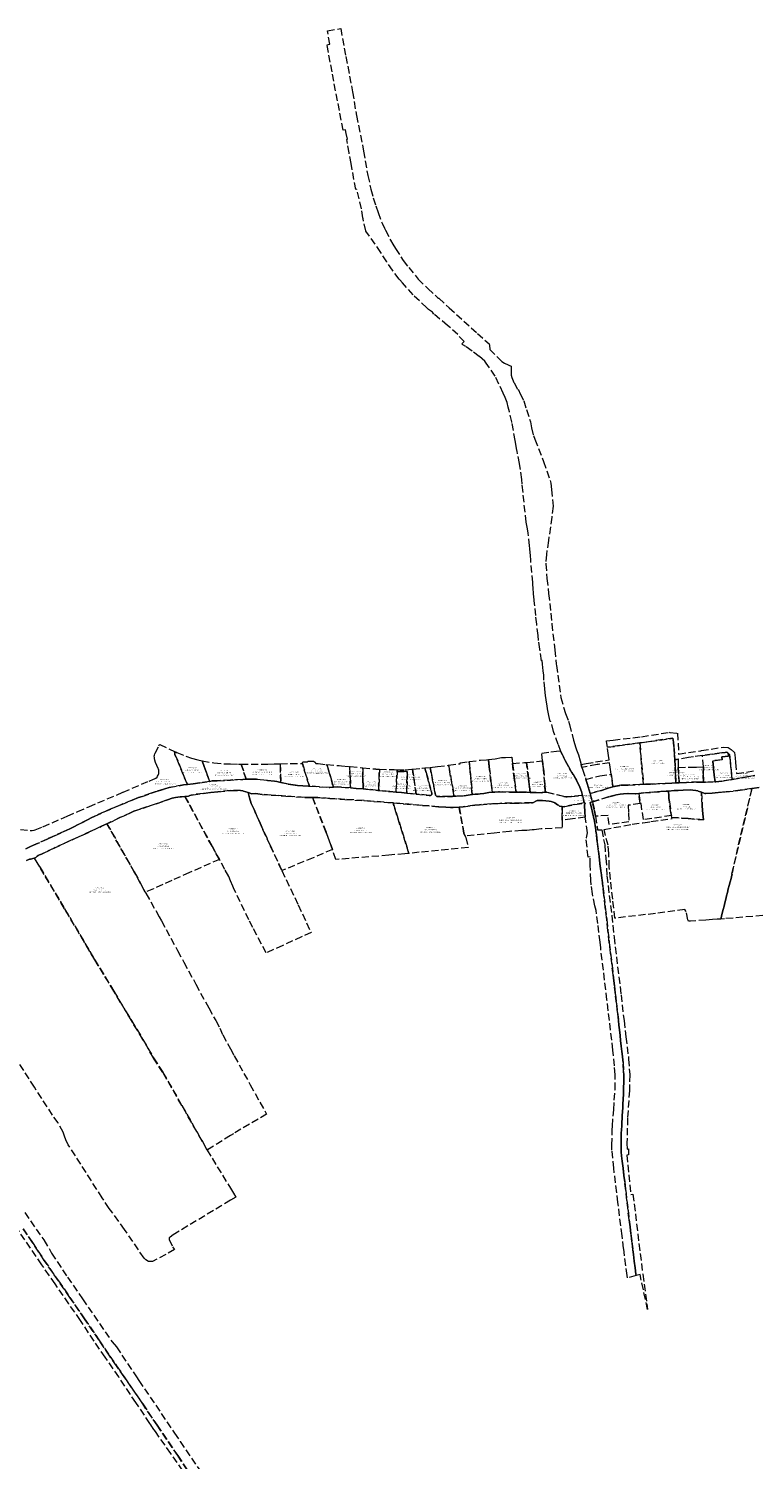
# Model space of a CAD drawing. Header units: metres. Extents: x 188526 to 197860, y 581431 to 587564.
# Tile 28 of 31: x 195717 to 196735, y 585384 to 587392. Entities that reach past the tile are written whole.
import ezdxf
from ezdxf.enums import TextEntityAlignment as Align

# ---------------------------------------------------------------- set-up
doc = ezdxf.new("R2010")
doc.units = ezdxf.units.M
doc.linetypes.add('DASHEDX2', pattern=[14, 10, -4])
doc.layers.add('B-WA-KG-GRENS_KADASTRAAL-G', color=150, linetype='DASHEDX2', lineweight=18)
doc.layers.add('B-WA-KG-GRENS_KADASTRAAL-T50', color=130, linetype='Continuous', lineweight=50)
doc.styles.add('NLCS-ISO-T25', font='NLCS-ISO.ttf', dxfattribs={"height": 2.5})

msp = doc.modelspace()

# ---------------------------------------------------------------- linework, layer by layer
at = {"layer": 'B-WA-KG-GRENS_KADASTRAAL-G'}
for points in [[(196538.4, 585888.3), (196539.4, 585903.2), (196539.4, 585924.1), (196538.7, 585936.5), (196536.4, 585958.7), (196531.5, 586000), (196528, 586029.1), (196519.3, 586102), (196518.4, 586109.8), (196515.4, 586136), (196512.9, 586154.6), (196511.3, 586161), (196507.6, 586178), (196505.8, 586190.5), (196505.4, 586196.4), (196504.7, 586218), (196504.7, 586229.9), (196501.5, 586229.5), (196498.8, 586256.1), (196499.2, 586256.2), (196501, 586263.5), (196497.7, 586285.3), (196497, 586293), (196496.4, 586301.7), (196496.8, 586303.1), (196497.4, 586303.9), (196497, 586305.5), (196496.3, 586305.4), (196493.9, 586315.7), (196492.2, 586321.5), (196489.9, 586327.6), (196486.3, 586335.3), (196480.8, 586345.1), (196471.6, 586360.7), (196463.4, 586377.5), (196459.7, 586387.5), (196454.9, 586400.3), (196453.3, 586405.8), (196449.3, 586419.7), (196448.3, 586419.4), (196446.5, 586428.2), (196444.5, 586437.4), (196444, 586441.4), (196443.2, 586446.9), (196442.2, 586453.3), (196441.9, 586455.7), (196440.9, 586465.5), (196439.7, 586477.5), (196439.3, 586484.4), (196438.7, 586490.5), (196437.7, 586500), (196437.1, 586505.1), (196436.2, 586504.9), (196434, 586520.9), (196432.2, 586533.1), (196431.4, 586540.3), (196429.6, 586556), (196428.3, 586568.1), (196426, 586589), (196426, 586590.2), (196425.2, 586598.6), (196425, 586601.7), (196424.7, 586604.4), (196423.9, 586614.7), (196421.1, 586646.5), (196420.7, 586651.8), (196419.7, 586662.1), (196419.3, 586666), (196417.5, 586683.7), (196417.4, 586684.5), (196416.1, 586692.1), (196414.7, 586699.1), (196414.6, 586699.3), (196409.2, 586752.5), (196408.8, 586759.3), (196405.5, 586781.1), (196405.5, 586781.4), (196402, 586799), (196401.8, 586799.9), (196400.9, 586805.8), (196399.3, 586813.9), (196394.7, 586838.9), (196394.5, 586839.8), (196391.4, 586854.1), (196389.6, 586860.6), (196388.1, 586867), (196385.1, 586874.2), (196382.4, 586880.3), (196382.4, 586880.4), (196371.2, 586904.2), (196358.8, 586922.5), (196356.6, 586924.9), (196348.7, 586931.9), (196338.8, 586939.2), (196329.9, 586945.9), (196325.9, 586948.1), (196324.5, 586949.4), (196327.8, 586952.7), (196318.7, 586962.3), (196304.6, 586975.3), (196285.4, 586991.1), (196283.5, 586994), (196277.9, 586997.5), (196275.3, 587000), (196256.1, 587018), (196241.4, 587035.1), (196237.4, 587039.1), (196236.7, 587040.1), (196227.3, 587052.6), (196219.2, 587064.4), (196210.9, 587077.6), (196189.9, 587107.7), (196189.8, 587107.8), (196186.1, 587124.6), (196185.8, 587126), (196183.6, 587139), (196177.2, 587166.4), (196175.7, 587166), (196169.1, 587202.3), (196166.3, 587217.3), (196163.9, 587230.4), (196163, 587236.3), (196163.9, 587236.5), (196162.2, 587244.3), (196161.3, 587249.7), (196157.9, 587249.3), (196142.5, 587330.8), (196135.3, 587369.1), (196137, 587369.4), (196139.4, 587369.9), (196136.1, 587388.5), (196154.6, 587391.7), (196161.8, 587352.5), (196171.2, 587303), (196176.1, 587273.2), (196176.3, 587272.1), (196176.7, 587269.8), (196186.7, 587219.9), (196192.5, 587185.8), (196197, 587166.4), (196200.3, 587154.2), (196203.7, 587142.9), (196207.2, 587133.5), (196212.6, 587118.8), (196216.1, 587111.9), (196217.6, 587109), (196224.5, 587094.8), (196227.7, 587089.3), (196231.6, 587083.1), (196242.2, 587066.4), (196250, 587056.6), (196263.4, 587040.3), (196276.8, 587027), (196290.4, 587014.5), (196291.7, 587013.7), (196292.1, 587013.3), (196306.7, 587000), (196317, 586990.6), (196346.4, 586964.1), (196362.8, 586949.3), (196363.1, 586947.6), (196363.8, 586941.7), (196380.8, 586924.7), (196384.5, 586922.1), (196389.7, 586919.8), (196390.4, 586919.3), (196393.7, 586917.9), (196393.7, 586917.6), (196393.6, 586909.3), (196393.8, 586907.1), (196393.9, 586905.6), (196394.6, 586902.3), (196397.3, 586895.4), (196397.9, 586894.9), (196403, 586885.2), (196403.9, 586884.7), (196406.3, 586879.1), (196411.3, 586869.3), (196415.1, 586857.2), (196420.8, 586840.2), (196422.4, 586831.6), (196425, 586820.9), (196427.1, 586815.8), (196439, 586784.3), (196449.5, 586754.1), (196450.3, 586745), (196451.6, 586730.9), (196452.5, 586721.5), (196450.7, 586706.4), (196445.9, 586673.3), (196443.2, 586654.1), (196442.4, 586641.7), (196442.5, 586640.8), (196443.9, 586620.2), (196446.3, 586599.3), (196450.8, 586556.6), (196454.8, 586520.2), (196457, 586500), (196457.2, 586498.4), (196463.5, 586453.5), (196467, 586439.8), (196470.1, 586430.8), (196473.9, 586420.2), (196475.5, 586415.4), (196479.3, 586401.2), (196481.2, 586393.2), (196481.5, 586391.9), (196483.9, 586384), (196485.4, 586379.8), (196488, 586372.7), (196490.4, 586364.5), (196491.9, 586359.3), (196493, 586355.3), (196493.8, 586352.6), (196497.9, 586340.5), (196498.6, 586338.3), (196500.5, 586332.8), (196503.3, 586323.3), (196504.6, 586318.6), (196507.6, 586306.8), (196504.6, 586306.1), (196506.5, 586297.8), (196507.4, 586294.1), (196508.5, 586289.5), (196509.3, 586285.7), (196510.5, 586279.7), (196512, 586270.4), (196512.4, 586268), (196512.6, 586265.8), (196513.2, 586261.1), (196514.5, 586250.2), (196516, 586237.9), (196517, 586230.3), (196518.2, 586220.4), (196519.5, 586210.2), (196520.2, 586204.5), (196520.9, 586199.5), (196521.2, 586197.7), (196522.3, 586188.2), (196523.8, 586175.5), (196525.8, 586159), (196527.7, 586142), (196529.4, 586126.1), (196531.4, 586109), (196533.1, 586094.5), (196535.2, 586077.7), (196536.7, 586064), (196537.7, 586056), (196538.6, 586048.6), (196540, 586036.8), (196541.4, 586024.4), (196543, 586011.3), (196544.2, 586000), (196544.8, 585993.7), (196545.5, 585987.2), (196546.5, 585979.3), (196547.3, 585972), (196548.2, 585964), (196549, 585956.5), (196549.8, 585949.7), (196550.5, 585944.7), (196550.8, 585941), (196551.5, 585928.8), (196551.6, 585924), (196551.7, 585919.5), (196551.7, 585913.6), (196551.5, 585905.7), (196551.4, 585897.3), (196550.9, 585889.3), (196550.5, 585883), (196550.3, 585878.3), (196549.9, 585872), (196549.6, 585867), (196549.4, 585862.7), (196549.1, 585857.3), (196548.8, 585852.2), (196548.4, 585846.7), (196548.2, 585842), (196548, 585836.9), (196547.9, 585833.4), (196547.9, 585828.8), (196548, 585823.2), (196548, 585819), (196548, 585815.8), (196548.4, 585810.2), (196549.5, 585803), (196550.6, 585793.1), (196551.9, 585782.8), (196553, 585773.6), (196554.5, 585761.5), (196556, 585747.5), (196557.6, 585734.2), (196559.2, 585720.6), (196560.5, 585710.5), (196561.8, 585700.9), (196563.2, 585689.5), (196564.6, 585678.4), (196565.4, 585672), (196566.4, 585662.6), (196567.6, 585653.3), (196568.8, 585644.2), (196569, 585642.4), (196556.7, 585639.1), (196556.2, 585642.2), (196551.5, 585680.1), (196549.3, 585698.2), (196543.5, 585744.6), (196537.6, 585793), (196535.1, 585818.3), (196535.1, 585825.1), (196535.6, 585846.9), (196535.8, 585852.1), (196537.5, 585875), (196538.4, 585888.3)], [(196623.3, 586365.8), (196623.8, 586357.5), (196624.3, 586345.4), (196624.8, 586333.5), (196618.9, 586333.2), (196609.6, 586332.8), (196592.1, 586331.9), (196579.2, 586331.5), (196574.1, 586389.6), (196620.5, 586396.1), (196621.5, 586390.7), (196622, 586384.6), (196622.9, 586372.4), (196623.3, 586365.8)], [(195939.5, 586331.2), (195922.1, 586373.5), (195921.7, 586374.9), (195921.6, 586375.6), (195921.7, 586376), (195921.9, 586376.3), (195922, 586376.4), (195922.3, 586376.5), (195922.7, 586376.6), (195923.3, 586376.5), (195923.9, 586376.3), (195924.6, 586376.1), (195937.5, 586371), (195945.4, 586368), (195954.2, 586365.6), (195960.3, 586364.5), (195963, 586356.7), (195965.9, 586349), (195970.8, 586335.6), (195956.8, 586333.5), (195947.6, 586332), (195939.5, 586331.2)], [(196463.4, 586377.5), (196471.6, 586360.7), (196480.8, 586345.1), (196486.3, 586335.3), (196489.9, 586327.6), (196492.2, 586321.5), (196493.9, 586315.7), (196493.3, 586315.9), (196492.5, 586315.9), (196478.3, 586314.4), (196472.3, 586313.8), (196470.6, 586313.9), (196467.8, 586314.6), (196443.6, 586320.4), (196441.3, 586320.3), (196440.9, 586331.9), (196438.9, 586353.6), (196437.8, 586364.3), (196436.8, 586375.2), (196449.4, 586377.1), (196457.5, 586378), (196461.9, 586378.3), (196463.4, 586377.5)], [(196491.9, 586359.3), (196498.7, 586360.6), (196512, 586362.9), (196531.2, 586365.9), (196530.3, 586372), (196528.7, 586383.4), (196574.1, 586389.6), (196579.2, 586331.5), (196574.3, 586331.3), (196557.8, 586330.5), (196549.5, 586330.3), (196547.6, 586330.3), (196536.5, 586327.9), (196534.1, 586345.8), (196532.8, 586355.5), (196531.8, 586361.7), (196515.7, 586359.4), (196514.3, 586359.1), (196493, 586355.3), (196491.9, 586359.3)], [(196663.4, 586355.9), (196661.9, 586372.1), (196662.2, 586372.1), (196675.6, 586374), (196689.1, 586375.7), (196693.9, 586376.3), (196695.6, 586376.4), (196696.5, 586376.2), (196697.1, 586375.9), (196697.6, 586375.5), (196698, 586375), (196698.3, 586374.1), (196698.4, 586372.8), (196698.6, 586371.1), (196689.1, 586370), (196689.5, 586366), (196676.6, 586364.4), (196677.7, 586354), (196678.7, 586344.5), (196679.8, 586335), (196666.4, 586334.5), (196663.5, 586334.5), (196663.2, 586346.7), (196663.4, 586355.9)], [(196676.6, 586364.4), (196689.5, 586366), (196689.1, 586370), (196698.6, 586371.1), (196698.4, 586372.8), (196698.3, 586374.1), (196698, 586375), (196697.6, 586375.5), (196698.7, 586374.6), (196699.9, 586373.1), (196700.6, 586369.5), (196703.6, 586338.3), (196701.9, 586338), (196689.1, 586336), (196680.7, 586335.1), (196679.8, 586335), (196678.7, 586344.5), (196677.7, 586354), (196676.6, 586364.4)], [(195960.3, 586364.5), (195976.7, 586361.4), (195995.7, 586360.1), (196000, 586360), (196011, 586359.8), (196015, 586359.9), (196021.9, 586338.5), (196017.2, 586338.4), (196000, 586337.5), (195981.4, 586336.5), (195974.5, 586336.2), (195970.8, 586335.6), (195965.9, 586349), (195963, 586356.7), (195960.3, 586364.5)], [(196069.9, 586360.4), (196070.6, 586334.1), (196064.9, 586335.3), (196061.8, 586335.9), (196052.1, 586337), (196036.5, 586338.5), (196029.1, 586338.7), (196021.9, 586338.5), (196015, 586359.9), (196052.3, 586359.9), (196061.2, 586360.2), (196069.7, 586360.4), (196069.9, 586360.4)], [(196069.9, 586360.4), (196084, 586360.5), (196098.4, 586360.7), (196100.4, 586360.7), (196100.8, 586360.7), (196110.7, 586328.9), (196109.5, 586329), (196101.7, 586329.4), (196094.2, 586329.6), (196091.1, 586330.1), (196080.8, 586331.9), (196070.6, 586334.1), (196069.9, 586360.4)], [(196100.8, 586360.7), (196100.4, 586360.7), (196101.5, 586363.1), (196107.9, 586363), (196108.5, 586364), (196110.2, 586364), (196116.7, 586364), (196117.5, 586362.9), (196118.1, 586362.9), (196118.4, 586362.6), (196118.8, 586362.2), (196119.3, 586361.4), (196119.4, 586361), (196119.5, 586360.6), (196122.9, 586360.5), (196135, 586359.3), (196139.8, 586343.7), (196144.6, 586327.4), (196139.2, 586327), (196138.6, 586327), (196124.5, 586328), (196110.7, 586328.9), (196100.8, 586360.7)], [(196168.4, 586326.4), (196155.6, 586327.4), (196149.6, 586327.8), (196144.6, 586327.4), (196139.8, 586343.7), (196135, 586359.3), (196152.4, 586357.7), (196155.5, 586357.5), (196167.1, 586356.4), (196168.4, 586326.4)], [(196186.1, 586325.1), (196176.4, 586325.8), (196168.4, 586326.4), (196167.1, 586356.4), (196167.8, 586356.4), (196185.6, 586354.7), (196185.8, 586338.8), (196186, 586328.3), (196186.1, 586325.1)], [(196185.6, 586354.7), (196203.4, 586353), (196204.1, 586352.9), (196208.8, 586352.8), (196208, 586324.1), (196207.9, 586322.7), (196207.4, 586322.8), (196206.5, 586322.9), (196190, 586324.7), (196186.1, 586325.1), (196186, 586328.3), (196185.8, 586338.8), (196185.6, 586354.7)], [(196281.7, 586347.6), (196280.3, 586355.3), (196290.3, 586356.4), (196306, 586358.3), (196313.7, 586314.9), (196312.1, 586315), (196311.9, 586314.8), (196311.5, 586314.6), (196310.8, 586314.5), (196307.5, 586314.4), (196290.6, 586314.2), (196289.6, 586314.5), (196288.9, 586315), (196288.1, 586315.8), (196287.7, 586316.4), (196287, 586319.2), (196284, 586334.8), (196281.7, 586347.6)], [(196313.7, 586314.9), (196306, 586358.3), (196322.2, 586360.4), (196322.2, 586361.7), (196334.9, 586363.3), (196339.1, 586317), (196333.3, 586316.1), (196327.8, 586315.5), (196316.5, 586314.8), (196315.6, 586314.9), (196313.7, 586314.9)], [(196367.4, 586320.4), (196367.1, 586320.4), (196362.2, 586319.9), (196355.2, 586318.6), (196350, 586317.9), (196347.6, 586317.8), (196343.3, 586317.5), (196339.7, 586317.1), (196339.1, 586317), (196334.9, 586363.3), (196350.7, 586365.4), (196359.3, 586366), (196361.8, 586366.3), (196362.8, 586355.9), (196365.4, 586335.5), (196367.4, 586320.4)], [(196367.4, 586320.4), (196365.4, 586335.5), (196362.8, 586355.9), (196361.8, 586366.3), (196371.2, 586367.3), (196380.1, 586368.9), (196385.6, 586369.1), (196394, 586369.5), (196394.7, 586369.6), (196395.6, 586360.8), (196398.4, 586337.5), (196400.8, 586320.6), (196391.3, 586320.7), (196376.1, 586320.8), (196370.9, 586320.7), (196367.4, 586320.4)], [(196395.6, 586360.8), (196412.6, 586362), (196415.4, 586362.3), (196417.8, 586340), (196419.3, 586328.6), (196420.2, 586320.2), (196415.1, 586320.3), (196404.1, 586320.6), (196400.8, 586320.6), (196398.4, 586337.5), (196395.6, 586360.8)], [(196420.2, 586320.2), (196419.3, 586328.6), (196417.8, 586340), (196415.4, 586362.3), (196437.8, 586364.3), (196438.9, 586353.6), (196440.9, 586331.9), (196441.3, 586320.3), (196438, 586320), (196437, 586319.8), (196435.9, 586319.7), (196428.6, 586320), (196420.2, 586320.2)], [(196623.3, 586365.8), (196628.2, 586366.6), (196627.9, 586359), (196628.1, 586355.1), (196629.2, 586333.7), (196624.8, 586333.5), (196624.3, 586345.4), (196623.8, 586357.5), (196623.3, 586365.8)], [(196663.4, 586355.9), (196663.2, 586346.7), (196663.5, 586334.5), (196656.7, 586334.4), (196639.6, 586334.2), (196629.2, 586333.7), (196628.1, 586355.1), (196643.7, 586355.5), (196653.6, 586355.6), (196663.4, 586355.9)], [(196233.7, 586349.5), (196232.4, 586320.5), (196223.4, 586321.3), (196207.9, 586322.7), (196208, 586324.1), (196208.8, 586352.8), (196228.6, 586352.2), (196229.6, 586352.1), (196233.8, 586352), (196233.7, 586349.5)], [(196247.4, 586319.1), (196239.7, 586319.9), (196232.4, 586320.5), (196233.7, 586349.5), (196247.8, 586349.4), (196247.4, 586319.1)], [(196233.7, 586349.5), (196233.8, 586352), (196245.2, 586352), (196254.4, 586352.8), (196255.4, 586352.9), (196260.4, 586317.8), (196247.4, 586319.1), (196247.8, 586349.4), (196233.7, 586349.5)], [(196273.7, 586351), (196274.5, 586348.2), (196277.9, 586335.6), (196281.8, 586320.8), (196282.2, 586319), (196282.2, 586317.9), (196282.2, 586317.1), (196282, 586316.8), (196281.7, 586316.4), (196281.3, 586316.1), (196280.5, 586315.9), (196279.6, 586315.9), (196278.5, 586316), (196260.4, 586317.8), (196255.4, 586352.9), (196268.2, 586354.1), (196268.9, 586354.3), (196272.7, 586354.5), (196273.7, 586351)], [(196517.9, 586343.4), (196534.1, 586345.8), (196536.5, 586327.9), (196529.7, 586326.3), (196528.6, 586325.8), (196520.2, 586322.9), (196504.6, 586318.6), (196503.3, 586323.3), (196500.5, 586332.8), (196498.6, 586338.3), (196517.9, 586343.4)], [(195936.1, 586314.5), (195974.1, 586244.5), (195984.4, 586226.1), (195942.4, 586207.6), (195917.7, 586196.6), (195891.8, 586185), (195880.4, 586180.1), (195865.1, 586208.5), (195826.6, 586276.1), (195844.9, 586284.7), (195859.8, 586291.5), (195864.6, 586293.6), (195882.5, 586299.8), (195895.6, 586304.2), (195911.6, 586309.8), (195918.4, 586312), (195920.7, 586312.6), (195922.7, 586313), (195929.2, 586314.1), (195931.1, 586314.1), (195936.1, 586314.5)], [(195936.1, 586314.5), (195941, 586314.9), (195941.9, 586315.4), (195943, 586315.9), (195944.8, 586316.4), (195947.4, 586316.9), (195961.6, 586318.7), (195972.3, 586320.1), (195982.1, 586320.9), (196000, 586322.7), (196014.1, 586322.7), (196017.2, 586322.3), (196018.1, 586322), (196024.7, 586319.9), (196026.6, 586312.6), (196029.1, 586304.4), (196033, 586296), (196041.4, 586277.1), (196055.5, 586246), (196072.2, 586210.5), (196094.8, 586162.3), (196113, 586123.8), (196099.8, 586117.5), (196073.2, 586105.4), (196049.8, 586095), (196031.1, 586130.4), (196025.8, 586141.4), (196004.4, 586186.2), (196003.4, 586188.4), (196000, 586196.3), (195997.5, 586202.3), (195992.2, 586212.1), (195984.4, 586226.1), (195974.1, 586244.5), (195936.1, 586314.5)], [(196024.7, 586319.9), (196029.9, 586318.3), (196035.1, 586318.5), (196038.4, 586318.2), (196044.3, 586317.2), (196057.1, 586316.4), (196077.5, 586314.9), (196104.2, 586313.1), (196109.2, 586312.8), (196115.2, 586312.8), (196134.3, 586264.1), (196141.1, 586245.2), (196142.9, 586240.1), (196115.9, 586228.4), (196072.2, 586210.5), (196055.5, 586246), (196041.4, 586277.1), (196033, 586296), (196029.1, 586304.4), (196026.6, 586312.6), (196024.7, 586319.9)], [(196531.3, 586275.1), (196529.6, 586287.6), (196511.8, 586286.8), (196510.7, 586294.4), (196507.6, 586306.8), (196530.1, 586313.8), (196530.5, 586313.9), (196541.6, 586316.6), (196546.4, 586317.5), (196551.4, 586318), (196557.5, 586318.4), (196567.9, 586318.3), (196572.9, 586318.7), (196574.8, 586304.5), (196557.9, 586302), (196558.3, 586291.1), (196559, 586278.9), (196531.3, 586274.9), (196531.3, 586275.1)], [(196524, 586268.2), (196563.4, 586275.4), (196578.3, 586277.5), (196589.8, 586279.1), (196619.5, 586283.3), (196619.2, 586285), (196642, 586283.3), (196663.7, 586281.6), (196662.4, 586290), (196662, 586295.4), (196661.8, 586301.5), (196660.6, 586320.4), (196665.2, 586318.8), (196666.9, 586318.7), (196675.8, 586319.2), (196684.1, 586319.8), (196695.1, 586320.9), (196714.9, 586323.1), (196731.4, 586325.6), (196703.2, 586205.6), (196703.2, 586205.6), (196703.7, 586205.4), (196703.4, 586204.1), (196702.1, 586199.3), (196700.9, 586194.5), (196699.6, 586189.6), (196698.3, 586184.8), (196697.1, 586179.9), (196696, 586175.1), (196694.7, 586170.2), (196693.5, 586165.4), (196692.3, 586160.5), (196691.1, 586155.7), (196689.9, 586150.8), (196687.6, 586142.5), (196682.6, 586142.2), (196675.9, 586141.7), (196666.7, 586141), (196645.5, 586139.4), (196642.6, 586139.7), (196641.5, 586141.2), (196639.1, 586152.7), (196638.9, 586153.4), (196637.1, 586155.7), (196637.1, 586155.8), (196596, 586150.2), (196539.1, 586143.7), (196536.1, 586170.3), (196531.4, 586215.3), (196530.7, 586234.6), (196529.6, 586246), (196524, 586268.2)], [(196579.2, 586281.9), (196575.9, 586304.7), (196574.8, 586304.5), (196572.9, 586318.7), (196579.3, 586319.4), (196592, 586320.4), (196603.7, 586321.3), (196611.1, 586321.7), (196614.5, 586322), (196614.8, 586315.3), (196615.1, 586311.4), (196615.7, 586306.9), (196617.8, 586291.5), (196618.6, 586287.6), (196579.2, 586281.9)], [(196618.6, 586287.6), (196617.8, 586291.5), (196615.7, 586306.9), (196615.1, 586311.4), (196614.8, 586315.3), (196614.5, 586322), (196622.2, 586322.6), (196628.1, 586322.9), (196635, 586323.3), (196644.7, 586323.6), (196648.7, 586323.5), (196652.9, 586322.7), (196655.4, 586322.2), (196655.8, 586322), (196660.6, 586320.4), (196661.8, 586301.5), (196662, 586295.4), (196662.4, 586290), (196663.7, 586281.6), (196642, 586283.3), (196619.2, 586285), (196618.6, 586287.6)], [(196147.9, 586226), (196142.9, 586240.1), (196141.1, 586245.2), (196134.3, 586264.1), (196115.2, 586312.8), (196120.4, 586312.8), (196122.7, 586312.8), (196139.4, 586311.7), (196160.5, 586310.4), (196187.1, 586308.6), (196215.5, 586306.4), (196228.1, 586305.4), (196250.2, 586234.6), (196244.6, 586234.1), (196222.1, 586232), (196147.9, 586226)], [(196320.7, 586299.5), (196327.5, 586262.8), (196329.4, 586258.7), (196330.2, 586257), (196333.5, 586243), (196264.6, 586236.1), (196250.2, 586234.6), (196228.1, 586305.4), (196242.5, 586304.2), (196269.2, 586301.9), (196292, 586300), (196302.1, 586299.3), (196308.8, 586299), (196312.4, 586299), (196320.7, 586299.5)], [(196461.3, 586300.9), (196465.3, 586300.2), (196465.3, 586281.3), (196465.3, 586270.3), (196435.8, 586268.9), (196425.7, 586267.8), (196423, 586267.7), (196415.5, 586266.9), (196408.6, 586266.9), (196391.6, 586265.3), (196369.8, 586263.1), (196329.4, 586258.7), (196327.5, 586262.8), (196320.7, 586299.5), (196326.2, 586300), (196342.6, 586302.2), (196349.5, 586302.9), (196365.5, 586304.2), (196377.7, 586304.8), (196394.8, 586305.1), (196422.4, 586305.4), (196423.8, 586305.5), (196424.9, 586305.8), (196428.5, 586307.9), (196430.4, 586308.8), (196437.6, 586308.7), (196442.5, 586308.5), (196446.9, 586307.9), (196449.9, 586307.4), (196453.9, 586306), (196455.1, 586305.3), (196457, 586304.2), (196458.9, 586302.9), (196459.9, 586302.2), (196461.3, 586300.9)], [(196497.7, 586285.3), (196479.6, 586283.1), (196465.3, 586281.3), (196465.3, 586300.2), (196467.5, 586299.9), (196467.9, 586300.1), (196469.1, 586300.4), (196482.9, 586303), (196496.3, 586305.4), (196497, 586305.5), (196497.4, 586303.9), (196496.8, 586303.1), (196496.4, 586301.7), (196497, 586293), (196497.7, 586285.3)], [(196552, 586000), (196554.6, 585977.2), (196558.5, 585946.1), (196560, 585924.2), (196559.6, 585901.9), (196557, 585863.2), (196556, 585828.2), (196556.2, 585819.8), (196558.5, 585820), (196558.3, 585811.9), (196556.1, 585811.4), (196561.4, 585756.2), (196564.5, 585756.6), (196578.3, 585644.1), (196585, 585594.9), (196574.6, 585643.9), (196569, 585642.4), (196568.8, 585644.2), (196567.6, 585653.3), (196566.4, 585662.6), (196565.4, 585672), (196564.6, 585678.4), (196563.2, 585689.5), (196561.8, 585700.9), (196560.5, 585710.5), (196559.2, 585720.6), (196557.6, 585734.2), (196556, 585747.5), (196554.5, 585761.5), (196553, 585773.6), (196551.9, 585782.8), (196550.6, 585793.1), (196549.5, 585803), (196548.4, 585810.2), (196548, 585815.8), (196548, 585819), (196548, 585823.2), (196547.9, 585828.8), (196547.9, 585833.4), (196548, 585836.9), (196548.2, 585842), (196548.4, 585846.7), (196548.8, 585852.2), (196549.1, 585857.3), (196549.4, 585862.7), (196549.6, 585867), (196549.9, 585872), (196550.3, 585878.3), (196550.5, 585883), (196550.9, 585889.3), (196551.4, 585897.3), (196551.5, 585905.7), (196551.7, 585913.6), (196551.7, 585919.5), (196551.6, 585924), (196551.5, 585928.8), (196550.8, 585941), (196550.5, 585944.7), (196549.8, 585949.7), (196549, 585956.5), (196548.2, 585964), (196547.3, 585972), (196546.5, 585979.3), (196545.5, 585987.2), (196544.8, 585993.7), (196544.2, 586000), (196543, 586011.3), (196541.4, 586024.4), (196540, 586036.8), (196538.6, 586048.6), (196537.7, 586056), (196536.7, 586064), (196535.2, 586077.7), (196533.1, 586094.5), (196531.4, 586109), (196529.4, 586126.1), (196527.7, 586142), (196525.8, 586159), (196523.8, 586175.5), (196522.3, 586188.2), (196521.2, 586197.7), (196520.9, 586199.5), (196520.2, 586204.5), (196519.5, 586210.2), (196518.2, 586220.4), (196517, 586230.3), (196516, 586237.9), (196514.5, 586250.2), (196513.2, 586261.1), (196512.6, 586265.8), (196512.4, 586268), (196512, 586270.4), (196510.5, 586279.7), (196509.3, 586285.7), (196508.5, 586289.5), (196507.4, 586294.1), (196506.5, 586297.8), (196504.6, 586306.1), (196507.6, 586306.8), (196510.7, 586294.4), (196511.8, 586286.8), (196514.2, 586272.3), (196514.9, 586267.4), (196520.7, 586267.7), (196524.9, 586246.7), (196526.6, 586227.9), (196528.1, 586203.3), (196534.7, 586147.6), (196538.1, 586117.2), (196547.8, 586036.1), (196552, 586000)], [(195967.5, 585818.3), (195952.7, 585844.2), (195931.8, 585880.8), (195905.1, 585927.3), (195892, 585947.7), (195877.1, 585973.7), (195861.1, 586000), (195852.9, 586013.5), (195836.4, 586041.4), (195809.7, 586085.1), (195767.3, 586157), (195732.5, 586215.5), (195724.7, 586228.1), (195727.1, 586228.8), (195727.5, 586229.2), (195728.2, 586230), (195729, 586230.7), (195730.3, 586231.7), (195732.3, 586232.6), (195734.8, 586233.6), (195737.7, 586235), (195752.5, 586242), (195779.7, 586254.5), (195804.1, 586265.6), (195818.9, 586272.6), (195826.6, 586276.1), (195865.1, 586208.5), (195880.4, 586180.1), (195881.2, 586178.6), (195900.1, 586145.6), (195903.1, 586140.1), (195925.8, 586098.2), (195934.5, 586082.1), (195951.4, 586051), (195969.4, 586017.7), (195979.2, 586000), (195984.9, 585989.6), (195989.2, 585980), (195999.9, 585960.5), (196000, 585960.3), (196005.3, 585950.4), (196027.6, 585910), (196050.7, 585868.8), (196004.1, 585841.3), (196000, 585838.8), (195967.5, 585818.3)]]:
    msp.add_lwpolyline(points, close=True, dxfattribs=at)
for points in [[(196735.6, 586343.8), (196719.6, 586341), (196703.6, 586338.3), (196700.6, 586369.5), (196699.9, 586373.1), (196698.7, 586374.6), (196697.6, 586375.5), (196697.1, 586375.9), (196696.5, 586376.2), (196695.6, 586376.4), (196693.9, 586376.3), (196689.1, 586375.7), (196675.6, 586374), (196662.2, 586372.1), (196661.9, 586372.1), (196649.4, 586370.1), (196642.3, 586368.9), (196628.2, 586366.6), (196623.3, 586365.8), (196622.9, 586372.4), (196622, 586384.6), (196621.5, 586390.7), (196620.5, 586396.1), (196574.1, 586389.6), (196528.7, 586383.4), (196527.5, 586391.7), (196527.4, 586392.4), (196536.7, 586393.5), (196576.6, 586398.2), (196615.5, 586404.5), (196616.3, 586404.4), (196627, 586403.2), (196628.6, 586374), (196659.6, 586378.6), (196660.6, 586378.7), (196691.4, 586383.6), (196698.3, 586383.3), (196702.5, 586380.5), (196707.1, 586376.1), (196707.9, 586368.8), (196708.2, 586361.9), (196710, 586346.6), (196737.2, 586350.7)], [(195705.5, 586268.2), (195719, 586266.7), (195721.8, 586266.7), (195724.5, 586267.1), (195725.9, 586267.6), (195736.9, 586271.8), (195771.1, 586286.9), (195785.7, 586293.2), (195801.4, 586300), (195814.1, 586305.5), (195849.3, 586320.5), (195885.7, 586336), (195891.9, 586338.7), (195893.3, 586339.3), (195895.2, 586340.3), (195896.9, 586341.5), (195897.7, 586342.8), (195898.6, 586344.1), (195899, 586345.4), (195899.4, 586346.6), (195899.6, 586347.6), (195899.7, 586348.3), (195899.7, 586349.1), (195899.6, 586349.5), (195899.5, 586350.5), (195899.4, 586351.5), (195898.9, 586352.6), (195898.5, 586353.8), (195894.7, 586362.3), (195893.8, 586365.5), (195893.3, 586367.5), (195893.2, 586369.2), (195893.1, 586371.1), (195893.3, 586372.6), (195893.7, 586374.1), (195894.1, 586375.3), (195899.7, 586385.4), (195900.6, 586387.4), (195900.8, 586387.2), (195924.6, 586376.1), (195923.9, 586376.3), (195923.3, 586376.5), (195922.7, 586376.6), (195922.3, 586376.5), (195922, 586376.4), (195921.9, 586376.3), (195921.7, 586376), (195921.6, 586375.6), (195921.7, 586374.9), (195922.1, 586373.5), (195939.5, 586331.2), (195933.9, 586330.6), (195914.1, 586326.8), (195907.9, 586325.1), (195906.5, 586324.7), (195895.9, 586321.6), (195888.8, 586319), (195876, 586314.6), (195871.1, 586312.8), (195862.1, 586309.3), (195846.3, 586302.8), (195834.5, 586297.8), (195822.8, 586292.7), (195809.8, 586286.9), (195804.5, 586284.3), (195800.4, 586282.3), (195795.5, 586279.7), (195786.2, 586275), (195780.4, 586271.7), (195774.4, 586269.1), (195766.1, 586265.3), (195753.3, 586259.4), (195742.8, 586254.6), (195723.5, 586245.9), (195719.5, 586244.1), (195713, 586240.8)], [(195713, 586240.8), (195719.5, 586244.1), (195723.5, 586245.9), (195742.8, 586254.6), (195753.3, 586259.4), (195766.1, 586265.3), (195774.4, 586269.1), (195780.4, 586271.7), (195786.2, 586275), (195795.5, 586279.7), (195800.4, 586282.3), (195804.5, 586284.3), (195809.8, 586286.9), (195822.8, 586292.7), (195834.5, 586297.8), (195846.3, 586302.8), (195862.1, 586309.3), (195871.1, 586312.8), (195876, 586314.6), (195888.8, 586319), (195895.9, 586321.6), (195906.5, 586324.7), (195907.9, 586325.1), (195914.1, 586326.8), (195933.9, 586330.6), (195939.5, 586331.2), (195947.6, 586332), (195956.8, 586333.5), (195970.8, 586335.6), (195974.5, 586336.2), (195981.4, 586336.5), (196000, 586337.5), (196017.2, 586338.4), (196021.9, 586338.5), (196029.1, 586338.7), (196036.5, 586338.5), (196052.1, 586337), (196061.8, 586335.9), (196064.9, 586335.3), (196070.6, 586334.1), (196080.8, 586331.9), (196091.1, 586330.1), (196094.2, 586329.6), (196101.7, 586329.4), (196109.5, 586329), (196110.7, 586328.9), (196124.5, 586328), (196138.6, 586327), (196139.2, 586327), (196144.6, 586327.4), (196149.6, 586327.8), (196155.6, 586327.4), (196168.4, 586326.4), (196176.4, 586325.8), (196186.1, 586325.1), (196190, 586324.7), (196206.5, 586322.9), (196207.4, 586322.8), (196207.9, 586322.7), (196223.4, 586321.3), (196232.4, 586320.5), (196239.7, 586319.9), (196247.4, 586319.1), (196260.4, 586317.8), (196278.5, 586316), (196279.6, 586315.9), (196280.5, 586315.9), (196281.3, 586316.1), (196281.7, 586316.4), (196282, 586316.8), (196282.2, 586317.1), (196282.2, 586317.9), (196282.2, 586319), (196281.8, 586320.8), (196277.9, 586335.6), (196274.5, 586348.2), (196273.7, 586351), (196272.7, 586354.5), (196280.3, 586355.3), (196281.7, 586347.6), (196284, 586334.8), (196287, 586319.2), (196287.7, 586316.4), (196288.1, 586315.8), (196288.9, 586315), (196289.6, 586314.5), (196290.6, 586314.2), (196307.5, 586314.4), (196310.8, 586314.5), (196311.5, 586314.6), (196311.9, 586314.8), (196312.1, 586315), (196313.7, 586314.9), (196315.6, 586314.9), (196316.5, 586314.8), (196327.8, 586315.5), (196333.3, 586316.1), (196339.1, 586317), (196339.7, 586317.1), (196343.3, 586317.5), (196347.6, 586317.8), (196350, 586317.9), (196355.2, 586318.6), (196362.2, 586319.9), (196367.1, 586320.4), (196367.4, 586320.4), (196370.9, 586320.7), (196376.1, 586320.8), (196391.3, 586320.7), (196400.8, 586320.6), (196404.1, 586320.6), (196415.1, 586320.3), (196420.2, 586320.2), (196428.6, 586320), (196435.9, 586319.7), (196437, 586319.8), (196438, 586320), (196441.3, 586320.3), (196443.6, 586320.4), (196467.8, 586314.6), (196470.6, 586313.9), (196472.3, 586313.8), (196478.3, 586314.4), (196492.5, 586315.9), (196493.3, 586315.9), (196493.9, 586315.7), (196496.3, 586305.4), (196482.9, 586303), (196469.1, 586300.4), (196467.9, 586300.1), (196467.5, 586299.9), (196465.3, 586300.2), (196461.3, 586300.9), (196459.9, 586302.2), (196458.9, 586302.9), (196457, 586304.2), (196455.1, 586305.3), (196453.9, 586306), (196449.9, 586307.4), (196446.9, 586307.9), (196442.5, 586308.5), (196437.6, 586308.7), (196430.4, 586308.8), (196428.5, 586307.9), (196424.9, 586305.8), (196423.8, 586305.5), (196422.4, 586305.4), (196394.8, 586305.1), (196377.7, 586304.8), (196365.5, 586304.2), (196349.5, 586302.9), (196342.6, 586302.2), (196326.2, 586300), (196320.7, 586299.5), (196312.4, 586299), (196308.8, 586299), (196302.1, 586299.3), (196292, 586300), (196269.2, 586301.9), (196242.5, 586304.2), (196228.1, 586305.4), (196215.5, 586306.4), (196187.1, 586308.6), (196160.5, 586310.4), (196139.4, 586311.7), (196122.7, 586312.8), (196120.4, 586312.8), (196115.2, 586312.8), (196109.2, 586312.8), (196104.2, 586313.1), (196077.5, 586314.9), (196057.1, 586316.4), (196044.3, 586317.2), (196038.4, 586318.2), (196035.1, 586318.5), (196029.9, 586318.3), (196024.7, 586319.9), (196018.1, 586322), (196017.2, 586322.3), (196014.1, 586322.7), (196000, 586322.7), (195982.1, 586320.9), (195972.3, 586320.1), (195961.6, 586318.7), (195947.4, 586316.9), (195944.8, 586316.4), (195943, 586315.9), (195941.9, 586315.4), (195941, 586314.9), (195936.1, 586314.5), (195931.1, 586314.1), (195929.2, 586314.1), (195922.7, 586313), (195920.7, 586312.6), (195918.4, 586312), (195911.6, 586309.8), (195895.6, 586304.2), (195882.5, 586299.8), (195864.6, 586293.6), (195859.8, 586291.5), (195844.9, 586284.7), (195826.6, 586276.1), (195818.9, 586272.6), (195804.1, 586265.6), (195779.7, 586254.5), (195752.5, 586242), (195737.7, 586235), (195734.8, 586233.6), (195732.3, 586232.6), (195730.3, 586231.7), (195729, 586230.7), (195728.2, 586230), (195727.5, 586229.2), (195727.1, 586228.8), (195724.7, 586228.1), (195719.5, 586226.7), (195718, 586226.5), (195713.7, 586224.5)], [(196741.8, 586327.2), (196731.4, 586325.6), (196714.9, 586323.1), (196695.1, 586320.9), (196684.1, 586319.8), (196675.8, 586319.2), (196666.9, 586318.7), (196665.2, 586318.8), (196660.6, 586320.4), (196655.8, 586322), (196655.4, 586322.2), (196652.9, 586322.7), (196648.7, 586323.5), (196644.7, 586323.6), (196635, 586323.3), (196628.1, 586322.9), (196622.2, 586322.6), (196614.5, 586322), (196611.1, 586321.7), (196603.7, 586321.3), (196592, 586320.4), (196579.3, 586319.4), (196572.9, 586318.7), (196567.9, 586318.3), (196557.5, 586318.4), (196551.4, 586318), (196546.4, 586317.5), (196541.6, 586316.6), (196530.5, 586313.9), (196530.1, 586313.8), (196507.6, 586306.8), (196504.6, 586318.6), (196520.2, 586322.9), (196528.6, 586325.8), (196529.7, 586326.3), (196536.5, 586327.9), (196547.6, 586330.3), (196549.5, 586330.3), (196557.8, 586330.5), (196574.3, 586331.3), (196579.2, 586331.5), (196592.1, 586331.9), (196609.6, 586332.8), (196618.9, 586333.2), (196624.8, 586333.5), (196629.2, 586333.7), (196639.6, 586334.2), (196656.7, 586334.4), (196663.5, 586334.5), (196666.4, 586334.5), (196679.8, 586335), (196680.7, 586335.1), (196689.1, 586336), (196701.9, 586338), (196703.6, 586338.3), (196703.6, 586338.3), (196719.6, 586341), (196735.6, 586343.8)], [(196760.7, 586148.5), (196692.9, 586142.9), (196687.6, 586142.5), (196689.9, 586150.8), (196691.1, 586155.7), (196692.3, 586160.5), (196693.5, 586165.4), (196694.7, 586170.2), (196696, 586175.1), (196697.1, 586179.9), (196698.3, 586184.8), (196699.6, 586189.6), (196700.9, 586194.5), (196702.1, 586199.3), (196703.4, 586204.1), (196703.7, 586205.4), (196703.2, 586205.6), (196703.2, 586205.6), (196731.4, 586325.6), (196741.8, 586327.2)], [(195713.7, 586224.5), (195718, 586226.5), (195719.5, 586226.7), (195724.7, 586228.1), (195732.5, 586215.5), (195767.3, 586157), (195809.7, 586085.1), (195836.4, 586041.4), (195852.9, 586013.5), (195861.1, 586000), (195877.1, 585973.7), (195892, 585947.7), (195905.1, 585927.3), (195931.8, 585880.8), (195952.7, 585844.2), (195967.5, 585818.3), (195967.5, 585818.3), (195974.1, 585806.8), (196000, 585764.8), (196004.2, 585758), (196007.5, 585752.5), (196000, 585748), (195919.6, 585699.5), (195915.5, 585696.3), (195914.1, 585695.3), (195913.8, 585693), (195918.8, 585682.6), (195921.5, 585678.7), (195890.4, 585661.9), (195885.1, 585661.9), (195881.4, 585664.3), (195878.7, 585666.9), (195851.3, 585706.9), (195831.9, 585734.1), (195829.9, 585736.3), (195820, 585751.4), (195772.5, 585825.9), (195768.9, 585832.9), (195767.3, 585837.9), (195765.5, 585843.3), (195758.2, 585856.6), (195750.5, 585867.3), (195725.1, 585906.4), (195672.3, 585988)], [(195711.4, 585730.6), (195738.1, 585692.2), (195746.7, 585678.5), (195749.1, 585673.8), (195771.4, 585640.1), (195792.5, 585609.7), (195833.8, 585549.2), (195839.9, 585542.1), (195868.2, 585500), (195871.5, 585495.1), (195921.5, 585421.4), (195929.5, 585409.4), (195970.8, 585348.4)], [(195941, 585356.8), (195916.2, 585392.8), (195894.7, 585423.4), (195891.1, 585428.4), (195891, 585428.5), (195889.6, 585430.4), (195888.2, 585432.9), (195887, 585434.9), (195867.4, 585464), (195843.2, 585500), (195824.3, 585527.7), (195808.7, 585550.5), (195789.6, 585579.3), (195773.1, 585602.6), (195753.9, 585630.6), (195735.3, 585657.5), (195701.8, 585706.8)], [(195709.2, 585707.9), (195722.1, 585688.9), (195738.8, 585663.6), (195758.5, 585635), (195774.8, 585611.6), (195795.2, 585581.8), (195815.3, 585552.1), (195830.6, 585529.4), (195840.3, 585515.6), (195851, 585500), (195876.9, 585462.3), (195897.1, 585432.3), (195926, 585389.7), (195939.2, 585369.8)], [(195939.2, 585369.8), (195926, 585389.7), (195897.1, 585432.3), (195876.9, 585462.3), (195851, 585500), (195840.3, 585515.6), (195830.6, 585529.4), (195815.3, 585552.1), (195795.2, 585581.8), (195774.8, 585611.6), (195758.5, 585635), (195738.8, 585663.6), (195722.1, 585688.9), (195709.2, 585707.9)]]:
    msp.add_lwpolyline(points, dxfattribs=at)

# ---------------------------------------------------------------- texts
at = {"layer": 'B-WA-KG-GRENS_KADASTRAAL-T50', "style": 'NLCS-ISO-T25'}
for s, p in [('AKW00M 01482', (195946.2, 586353.9)), ('AKW00M 01996', (196552.5, 586355.8)), ('WIERSMA A. (ADZER)', (196599.5, 586360.6)), ('AKW00M 01997', (196599.5, 586363.8)), (' 0000', (196599.5, 586357.5)), ('DIJKSTRA E. (EELKE)', (196671.2, 586354.3)), ('AKW00M 01652', (196671.2, 586357.4)), ('GEMEENTE DANTUMADEEL', (195907.6, 586334.6)), ('AKW00O 00660', (195907.6, 586337.7)), ('MUNEWEI 27 9109NX DE FALOM', (195946.2, 586347.6)), ('ASSEN A. VAN (ANNE)', (195946.2, 586350.7)), ('MUNEWEI 25 9109NX DE FALOM', (195991.1, 586343.8)), ('KOOLSTRA L. (LIEUWE)', (195991.1, 586346.9)), ('AKW00M 01481', (195991.1, 586350)), ('MUNEWEI 23A 9109NX DE FALOM', (196044.3, 586344.8)), ('BIJLSMA W.H. (WIEBE HENDRIK)', (196044.3, 586347.9)), ('AKW00M 01480', (196044.3, 586351.1)), ('MUNEWEI 23 9109NX DE FALOM', (196088.9, 586341.6)), ('ROZEMA S. (SIJTSE)', (196088.9, 586344.7)), ('AKW00M 01479', (196088.9, 586347.8)), ('P DURKSSTR 32 9108ML BROEKSTERWALD', (196121.7, 586346.4)), ('DIJKSTRA J. (JAN)', (196121.7, 586349.5)), ('AKW00M 01478', (196121.7, 586352.6)), ('ALTHUIS H. VAN (HEIN)', (196155, 586334.3)), ('AKW00M 01477', (196155, 586337.5)), ('MUNEWEI 17 9109NX DE FALOM', (196176.3, 586342.4)), ('ROZEMA J. (JAN)', (196176.3, 586345.5)), ('AKW00M 01476', (196176.3, 586348.6)), ('AKW00M 01475', (196197.4, 586334.4)), ('MUNEWEI 13 9109NX DE FALOM', (196221.1, 586341.9)), ('ROZEMA S. (SJOERD)', (196221.1, 586345.1)), ('AKW00M 01474', (196221.1, 586348.2)), ('MUNEWEI 11 9109NX DE FALOM', (196253.1, 586337.9)), ('HIEMSTRA A.P. (ANTON PETER)', (196253.1, 586341)), ('AKW00M 02500', (196253.1, 586344.1)), ('JAGER B.J. (BENNY JAN)', (196297, 586333.2)), ('AKW00M 01471', (196297, 586336.3)), ('MUNEWEI 7 9109NX DE FALOM', (196351.1, 586335.4)), ('WIELINGA T. (TJEERD)', (196351.1, 586338.5)), ('AKW00M 02704', (196351.1, 586341.6)), ('MUNEWEI 3 9109NX DE FALOM', (196407.8, 586339.4)), ('JONG W. DE (WIJTSE)', (196407.8, 586342.6)), ('AKW00M 01468', (196407.8, 586345.7)), ('AKW00M 01467', (196430.5, 586333.8)), ('HAADWEI 44 9109NT DE FALOM', (196465.3, 586339.8)), ('AKW00M 01465', (196465.3, 586346)), ('PILAT A. (ALLE)', (196465.3, 586342.9)), ('VRIES T.H. DE (TJEERD HARRY)', (196552.5, 586352.7)), ('WOUDWG 12 9101VL DOKKUM', (196552.5, 586349.5)), ('RINEWAL 6 9109NZ DE FALOM', (196626.2, 586343.8)), ('DEERENBERG C. (CASPAR)', (196626.2, 586346.9)), ('AKW00M 01920', (196626.2, 586350)), ('RINEWAL 6 9109NZ DE FALOM', (196645.8, 586338.5)), ('DEERENBERG C. (CASPAR)', (196645.8, 586341.6)), ('AKW00M 01653', (196645.8, 586344.8)), ('RINEWAL 8 9109NZ DE FALOM', (196671.2, 586351.2)), ('HEERMA W.F. (WILLEM FREERK)', (196691.4, 586343.4)), ('RINEWAL 10 9109NZ DE FALOM', (196691.4, 586340.3)), ('AKW00M 01651', (196691.4, 586346.5)), ('HYNSTEBLOM 4 9104BR DAMWALD', (196719.7, 586339.6)), ('GEMEENTE DANTUMADEEL', (196719.7, 586342.8)), ('AKW00O 00540', (196719.7, 586345.9)), ('HYNSTEBLOM 4 9104BR DAMWALD', (195907.6, 586331.4)), ('HARLINGERSTRWG 113 8914AZ LEEUWARDEN', (195976.5, 586324)), ('WETTERSKIP FRYSLAN', (195976.5, 586327.1)), ('AKW00M 01523', (195976.5, 586330.2)), ('MUNEWEI 19 9109NX DE FALOM', (196155, 586331.2)), ('MUNEWEI 15 9109NX DE FALOM', (196197.4, 586328.2)), ('ELZINGA W. (WIEGER)', (196197.4, 586331.3)), ('MUNEWEI 11 9109NX DE FALOM', (196240.1, 586324.9)), ('HIEMSTRA A.P. (ANTON PETER)', (196240.1, 586328.1)), ('AKW00M 01473', (196240.1, 586331.2)), ('MUNEWEI 9A 9109NX DE FALOM', (196269.9, 586322.3)), ('ROZEMA S. (SAPE)', (196269.9, 586325.5)), ('AKW00M 02501', (196269.9, 586328.6)), ('MUNEWEI 9 9109NX DE FALOM', (196297, 586330)), ('MUNEWEI 7A 9109NX DE FALOM', (196325.9, 586322.2)), ('WAL R. VAN DER (ROMKE)', (196325.9, 586325.4)), ('AKW00M 02705', (196325.9, 586328.5)), ('MUNEWEI 5 9109NX DE FALOM', (196382.1, 586326.6)), ('ELZINGA A. (AUKE)', (196382.1, 586329.7)), ('AKW00M 01469', (196382.1, 586332.8)), ('MUNEWEI 1 9109NX DE FALOM', (196430.5, 586327.6)), ('NICOLAI R. (RINZE)', (196430.5, 586330.7)), ('AKW00M 02656', (196499.4, 586314.7)), ('DEMILIO E.G. (ENRICO GIOVANNI)', (196515.9, 586326.6)), ('AKW00M 01660', (196515.9, 586329.7)), ('AKW00M 01499', (196481.5, 586293.4)), ('TWEEBAKSMARKT 52 8911KZ LEEUWARDEN', (196499.4, 586308.4)), ('PROVINCIE FRYSLAN', (196499.4, 586311.6)), ('WIJBENGA P.M. (PIETER MIENT)', (196541.1, 586301.9)), ('HAADWEI 11 9109NT DE FALOM', (196541.1, 586298.8)), ('VWD01I 00673', (196541.1, 586305)), ('HAADWEI 17 9109NT DE FALOM', (196595.8, 586295.7)), ('POSTMA J. (JAN)', (196595.8, 586298.8)), ('VWD01I 00675', (196595.8, 586301.9)), ('HAADWEI 19 9109NT DE FALOM', (196639.1, 586296.3)), ('VWD01I 00014', (196639.1, 586302.6)), ('PRINS I. (IJDE)', (196639.1, 586299.4)), ('BUREAU BEHEER LANDBOUWGRONDEN', (196393, 586280.6)), ('ZUIDERSNGL 3 8911AV LEEUWARDEN', (196393, 586277.5)), ('AKW00M 01528', (196393, 586283.8)), ('HYNSTEBLOM 4 9104BR DAMWALD', (196481.5, 586287.1)), ('GEMEENTE DANTUMADEEL', (196481.5, 586290.3)), ('VWD01I 00890', (196627.7, 586273.9)), ('TROMPSNGL 1 9724CX GRONINGEN', (196003.6, 586262.1)), ('STAATSBOSBEHEER', (196003.6, 586265.2)), ('AKW00M 01524', (196003.6, 586268.4)), ('TROMPSNGL 1 9724CX GRONINGEN', (196083.8, 586259)), ('STAATSBOSBEHEER', (196083.8, 586262.1)), ('AKW00M 01525', (196083.8, 586265.2)), ('TROMPSNGL 1 9724CX GRONINGEN', (196182.7, 586263.2)), ('STAATSBOSBEHEER', (196182.7, 586266.3)), ('AKW00M 01526', (196182.7, 586269.4)), ('TROMPSNGL 1 9724CX GRONINGEN', (196280.8, 586263.8)), ('STAATSBOSBEHEER', (196280.8, 586266.9)), ('AKW00M 01527', (196280.8, 586270)), ('BUREAU BEHEER LANDBOUWGRONDEN', (196627.7, 586270.8)), ('ZUIDERSNGL 3 8911AV LEEUWARDEN', (196627.7, 586267.6)), ('TROMPSNGL 1 9724CX GRONINGEN', (195905.5, 586241)), ('STAATSBOSBEHEER', (195905.5, 586244.2)), ('AKW00M 01522', (195905.5, 586247.3)), ('TROMPSNGL 1 9724CX GRONINGEN', (195816.5, 586179.5)), ('STAATSBOSBEHEER', (195816.5, 586182.6)), ('AKW00M 01521', (195816.5, 586185.7))]:
    msp.add_text(s, height=1.25, dxfattribs=at).set_placement(p, align=Align.CENTER)

doc.saveas('drawing.dxf')
